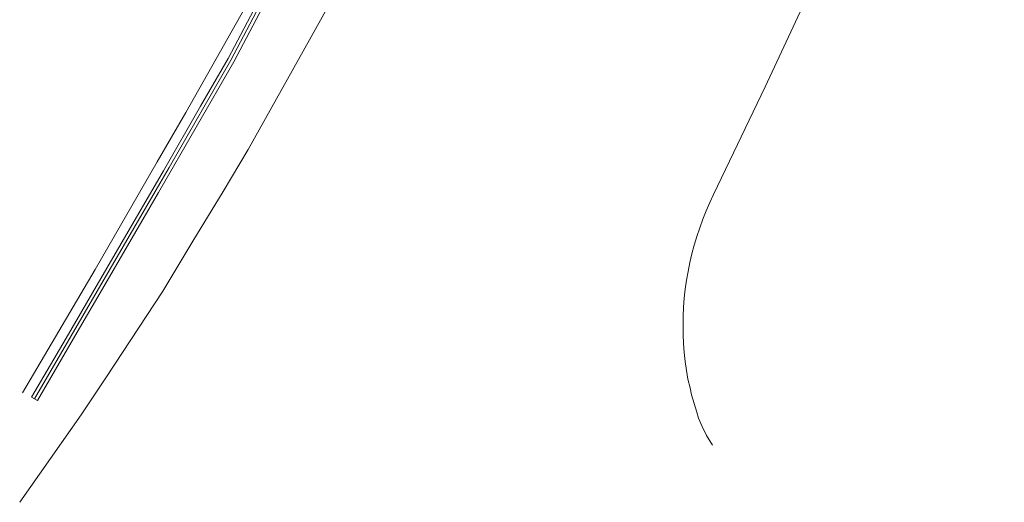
# Model space of a CAD drawing. Header units: metres. Extents: x 152391 to 157968, y 462336 to 467280.
# Tile 92 of 256: x 153692 to 153766, y 465243 to 465280. Entities that reach past the tile are written whole.
import ezdxf

# ---------------------------------------------------------------- set-up
doc = ezdxf.new("R2010")
doc.units = ezdxf.units.M
doc.header["$LTSCALE"] = 0.75
for name, color, linetype, lineweight in [('B-WE-GR-GROENVOORZIENING-GV', 251, 'Continuous', 18), ('B-WE-GR-HAAG-G', 251, 'GR-HAAG1', 13), ('B-WE-OG-TERREIN_CULTUURSCHEIDING-GV', 251, 'Continuous', 18), ('B-WE-VH-VERHARDING_ASFALT-GV', 251, 'Continuous', 18)]:
    doc.layers.add(name, color=color, linetype=linetype, lineweight=lineweight)
doc.linetypes.add('GR-HAAG1', pattern='A,6,[176,NLCS.SHX,S=0.125,R=0,X=0,Y=0],-2', length=8)

msp = doc.modelspace()

# ---------------------------------------------------------------- linework, layer by layer
at = {"layer": 'B-WE-GR-GROENVOORZIENING-GV'}
for points in [[(153709.978, 465281.32), (153707.553, 465276.71), (153705.47, 465273.096), (153702.66, 465268.218), (153700.981, 465265.326), (153698.373, 465260.849), (153695.296, 465255.567), (153692.692, 465251.098), (153693.124, 465250.846), (153696.308, 465256.311), (153698.221, 465259.595), (153702.291, 465266.582), (153707.991, 465276.469), (153716.879, 465293.365)], [(153716.879, 465293.365), (153707.991, 465276.469), (153702.291, 465266.582), (153698.221, 465259.595), (153696.308, 465256.311), (153693.124, 465250.846), (153692.692, 465251.098), (153695.296, 465255.567), (153698.373, 465260.849), (153700.981, 465265.326), (153702.66, 465268.218), (153705.47, 465273.096), (153707.553, 465276.71), (153709.978, 465281.32)], [(153710.17, 465282.925), (153704.345, 465272.635), (153702.181, 465268.887), (153697.487, 465260.759), (153691.99, 465251.425)], [(153691.786, 465243.143), (153696.443, 465249.759), (153698.342, 465252.641), (153702.612, 465259.121), (153704.891, 465262.889), (153707.173, 465266.661), (153709.085, 465269.822), (153715.037, 465280.459)]]:
    msp.add_lwpolyline(points, dxfattribs=at)
at = {"layer": 'B-WE-GR-HAAG-G'}
msp.add_lwpolyline([(153760.908, 465623.571), (153763.767, 465617.826), (153765.684, 465610.966), (153766.285, 465603.084), (153765.939, 465596.205), (153763.571, 465564.554), (153758.995, 465504.44), (153757.385, 465485.301), (153755.76, 465463.372), (153754.419, 465446.538), (153753.207, 465433.422), (153751.979, 465421.833), (153749.538, 465402.669), (153745.84, 465380.97), (153742.64, 465366.27), (153740.387, 465357.06), (153734.637, 465337.807), (153728.025, 465319.345), (153721.99, 465304.839), (153716.655, 465293.476), (153707.772, 465276.589), (153703.099, 465268.478), (153702.4, 465267.265), (153692.908, 465250.972)], dxfattribs=at)
at = {"layer": 'B-WE-OG-TERREIN_CULTUURSCHEIDING-GV'}
msp.add_lwpolyline([(153754.394, 465287.874), (153748.192, 465274.573), (153744.294, 465266.427), (153744.001, 465265.81), (153743.726, 465265.183), (153743.472, 465264.549), (153743.236, 465263.907), (153743.02, 465263.259), (153742.824, 465262.604), (153742.648, 465261.943), (153742.492, 465261.278), (153742.357, 465260.608), (153742.242, 465259.934), (153742.148, 465259.257), (153742.074, 465258.577), (153742.021, 465257.896), (153741.989, 465257.213), (153741.977, 465256.53), (153741.987, 465255.846), (153742.017, 465255.163), (153742.068, 465254.482), (153742.14, 465253.802), (153742.232, 465253.125), (153742.345, 465252.45), (153742.518, 465251.794), (153742.617, 465251.282), (153742.81, 465250.605), (153743.028, 465249.952), (153743.155, 465249.505), (153743.433, 465248.871), (153743.753, 465248.2), (153744.194, 465247.471)], dxfattribs=at)
at = {"layer": 'B-WE-VH-VERHARDING_ASFALT-GV'}
msp.add_lwpolyline([(153744.194, 465247.471), (153743.753, 465248.2), (153743.433, 465248.871), (153743.155, 465249.505), (153743.028, 465249.952), (153742.81, 465250.605), (153742.617, 465251.282), (153742.518, 465251.794), (153742.345, 465252.45), (153742.232, 465253.125), (153742.14, 465253.802), (153742.068, 465254.482), (153742.017, 465255.163), (153741.987, 465255.846), (153741.977, 465256.53), (153741.989, 465257.213), (153742.021, 465257.896), (153742.074, 465258.577), (153742.148, 465259.257), (153742.242, 465259.934), (153742.357, 465260.608), (153742.492, 465261.278), (153742.648, 465261.943), (153742.824, 465262.604), (153743.02, 465263.259), (153743.236, 465263.907), (153743.472, 465264.549), (153743.726, 465265.183), (153744.001, 465265.81), (153744.294, 465266.427), (153748.192, 465274.573), (153754.394, 465287.874)], dxfattribs=at)

doc.saveas('drawing.dxf')
